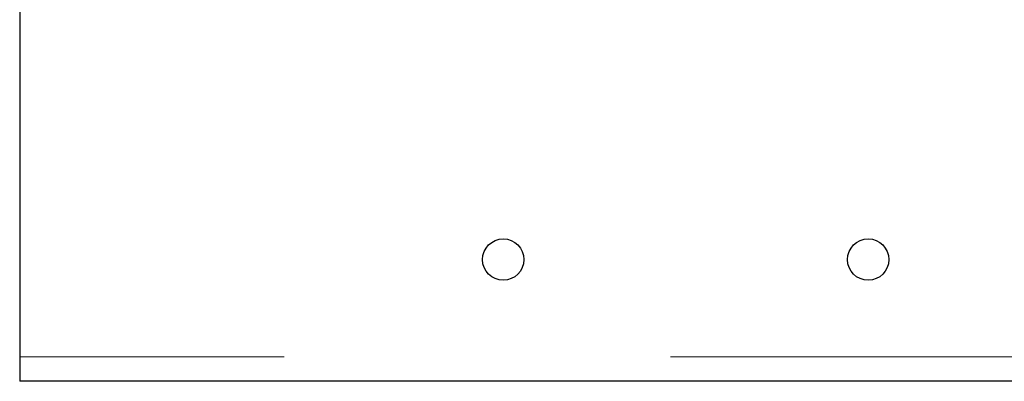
# Model space of a CAD drawing. Header units: millimetres. Extents: x 18 to 260, y 57 to 148.
# Tile 47 of 80: x 156.11 to 159.35, y 59.8 to 60.99. Entities that reach past the tile are written whole.
import ezdxf

# ---------------------------------------------------------------- set-up
doc = ezdxf.new("R2010")
doc.units = ezdxf.units.MM
doc.linetypes.add('PHANTOM', pattern=[12.7, 6.35, -1.27, 1.27, -1.27, 1.27, -1.27])

msp = doc.modelspace()

# ---------------------------------------------------------------- linework, layer by layer
at = {"color": 7, "linetype": 'Continuous', "lineweight": 25}
for p, q in [((156.111, 61.063), (156.111, 59.8796)), ((156.111, 59.8796), (156.111, 59.7996)), ((160.34, 59.7996), (156.111, 59.7996))]:
    msp.add_line(p, q, dxfattribs=at)
at = {"color": 8, "linetype": 'PHANTOM', "lineweight": 18}
msp.add_line((205.241, 59.8796), (156.111, 59.8796), dxfattribs=at)
at = {"color": 7, "linetype": 'Continuous', "lineweight": 25}
for centre in [(157.701, 60.1996), (158.901, 60.1996)]:
    msp.add_circle(centre, 0.068, dxfattribs=at)

doc.saveas('drawing.dxf')
